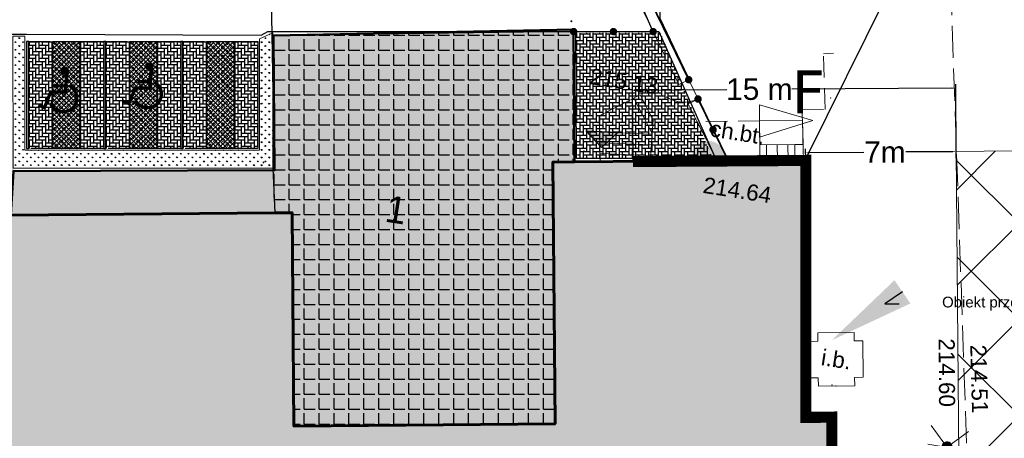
# Model space of a CAD drawing. Extents: x 6601440 to 6601733, y 5738487 to 5738717.
# Tile 8 of 129: x 6601542 to 6601588, y 5738576 to 5738595. Entities that reach past the tile are written whole.
import ezdxf
from ezdxf import colors
from ezdxf.entities.mleader import LeaderData, LeaderLine
from ezdxf.enums import TextEntityAlignment as Align
from ezdxf.math import Vec2, Vec3

# ---------------------------------------------------------------- set-up
doc = ezdxf.new("R2010")
doc.units = 0
doc.header["$PDSIZE"] = 0.75
doc.linetypes.add('PRZER2-1', pattern=[3, 2, -1])
doc.linetypes.add('PRZER3-1', pattern=[4, 3, -1])
doc.layers.get('0').update_dxf_attribs({"linetype": 'CONTINUOUS'})
doc.layers.get('Defpoints').update_dxf_attribs({"linetype": 'CONTINUOUS'})
doc.layers.add('_DAAL_tabelka', color=7, linetype='CONTINUOUS', lineweight=18)
doc.layers.add('_MW_ppoż', color=7, linetype='CONTINUOUS', lineweight=0)
doc.layers.add('A-OPIS', color=5, linetype='CONTINUOUS')
for name, color, linetype, lineweight, true_color in [('GESBLO', 7, 'CONTINUOUS', 18, 0x0a0909), ('GESBLO_O', 7, 'CONTINUOUS', 0, 0x0a0909), ('GESIPD', 7, 'CONTINUOUS', 18, 0x0a0909), ('GESSCH', 7, 'CONTINUOUS', 18, 0x0a0909), ('GSLKFU', 7, 'CONTINUOUS', 18, 0x0a0909), ('GSLKOG', 7, 'CONTINUOUS', 35, 0x0a0909), ('GSPWPS', 7, 'CONTINUOUS', 13, 0x0a0909), ('GSPWPS_O', 7, 'CONTINUOUS', 0, 0x0a0909), ('GSSBKP', 7, 'CONTINUOUS', 13, 0x0a0909), ('GSSIIN', 7, 'CONTINUOUS', 18, 0x0a0909), ('GSSIIN_O', 7, 'CONTINUOUS', 0, 0x0a0909), ('GSSKOA', 7, 'PRZER3-1', 18, 0x0a0909), ('GSSKOD', 7, 'PRZER2-1', 18, 0x0a0909), ('GSSKOD_O', 7, 'CONTINUOUS', 0, 0x0a0909), ('GUPEPI', 1, 'CONTINUOUS', 18, 0xff0000), ('GUPISL', 7, 'CONTINUOUS', 18, 0x0a0909), ('GZPEWB', 1, 'CONTINUOUS', 18, 0xff0000), ('GZPWWB', 5, 'CONTINUOUS', 18, 0x0000ff)]:
    doc.layers.add(name, color=color, linetype=linetype, lineweight=lineweight, true_color=true_color)
doc.layers.add('GUPKSH', color=7, linetype='CONTINUOUS', true_color=0x803300)
doc.layers.add('GUPTSH', color=7, linetype='CONTINUOUS', true_color=0xff9100)
doc.styles.add('GEO-INFO', font='arial.ttf')
doc.styles.get("Standard").update_dxf_attribs({"font": 'arial.ttf'})
doc.dimstyles.get("Standard").update_dxf_attribs({"dimtxt": 0.18, "dimasz": 0.18, "dimexe": 0.18, "dimexo": 0.0625, "dimgap": 0.09, "dimtad": 0, "dimtih": 1, "dimtoh": 1, "dimdec": 4, "dimzin": 0, "dimdsep": 46, "dimtxsty": 'Standard', "dimcen": 0.09, "dimadec": 0, "dimazin": 0, "dimtfac": 1, "dimtdec": 4, "dimtofl": 0, "dimtmove": 0, "dimatfit": 3, "dimfxl": 1, "dimtolj": 1, "dimtzin": 0, "dimarcsym": 0})

# ---------------------------------------------------------------- blocks, each defined once
blk = doc.blocks.new('KOLO')
blk.add_hatch(color=0).paths.add_polyline_path([(0, 0.5), (-0.12941, 0.482963), (-0.25, 0.433013), (-0.353553, 0.353553), (-0.433013, 0.25), (-0.482963, 0.12941), (-0.5, 0), (-0.482963, -0.12941), (-0.433013, -0.25), (-0.353553, -0.353553), (-0.25, -0.433013), (-0.12941, -0.482963), (0, -0.5), (0.12941, -0.482963), (0.25, -0.433013), (0.353553, -0.353553), (0.433013, -0.25), (0.482963, -0.12941), (0.5, 0), (0.482963, 0.12941), (0.433013, 0.25), (0.353553, 0.353553), (0.25, 0.433013), (0.12941, 0.482963)])
blk = doc.blocks.new('KTOK04')
at = {"color": 0}
blk.add_lwpolyline([(0, 0), (-0.01711, -0.261052), (-0.068148, -0.517638), (-0.152241, -0.765367), (-0.267949, -1), (-0.413293, -1.217523), (-0.585786, -1.414214), (-0.782477, -1.586707), (-1, -1.732051)], dxfattribs=at)
blk = doc.blocks.new('POINT')
at = {"color": 0}
blk.add_point((0, 0), dxfattribs=at)
blk = doc.blocks.new('SUSM02_1')
at = {"true_color": 0xffffff}
blk.add_hatch(color=7, dxfattribs=at).paths.add_polyline_path([(0, 0.5), (-0.12941, 0.482963), (-0.25, 0.433013), (-0.353553, 0.353553), (-0.433013, 0.25), (-0.482963, 0.12941), (-0.5, 0), (-0.482963, -0.12941), (-0.433013, -0.25), (-0.353553, -0.353553), (-0.25, -0.433013), (-0.12941, -0.482963), (0, -0.5), (0.12941, -0.482963), (0.25, -0.433013), (0.353553, -0.353553), (0.433013, -0.25), (0.482963, -0.12941), (0.5, 0), (0.482963, 0.12941), (0.433013, 0.25), (0.353553, 0.353553), (0.25, 0.433013), (0.12941, 0.482963)])
at = {"color": 0}
for points in [[(-0.353553, 0.353553), (-1.767767, 1.767767)], [(0, 0.5), (0, 1.8)], [(0.353553, 0.353553), (1.767767, 1.767767)], [(-0.353553, -0.353553), (-1.767767, -1.767767)], [(0, -0.5), (0, -1.8)], [(0.353553, -0.353553), (1.767767, -1.767767)]]:
    blk.add_lwpolyline(points, dxfattribs=at)
blk.add_lwpolyline([(0.5, 0), (0.482963, -0.12941), (0.433013, -0.25), (0.353553, -0.353553), (0.25, -0.433013), (0.12941, -0.482963), (0, -0.5), (-0.12941, -0.482963), (-0.25, -0.433013), (-0.353553, -0.353553), (-0.433013, -0.25), (-0.482963, -0.12941), (-0.5, 0), (-0.482963, 0.12941), (-0.433013, 0.25), (-0.353553, 0.353553), (-0.25, 0.433013), (-0.12941, 0.482963), (0, 0.5), (0.12941, 0.482963), (0.25, 0.433013), (0.353553, 0.353553), (0.433013, 0.25), (0.482963, 0.12941)], close=True, dxfattribs=at)
blk = doc.blocks.new('EGBW15A1')
at = {"color": 0}
blk.add_lwpolyline([(0, 1.5), (0, -1.5), (5, 0)], close=True, dxfattribs=at)
blk = doc.blocks.new('symbol_NPS')
at = {"color": 251, "true_color": 0x636466, "const_width": 8.11}
blk.add_lwpolyline([(-7.2, 53.5, 1), (0.9, 53.5, 1)], format="xyb", close=True, dxfattribs=at)
at = {"color": 251, "true_color": 0x636466, "const_width": 6.43}
blk.add_lwpolyline([(48.2, -13.7), (36.3, -18.5), (24.2, 12), (-4.4, 12), (-8, 53.1)], dxfattribs=at)
blk.add_lwpolyline([(-14.3, 22.5, 1.299531), (23.5, -12.5, 0.358805)], format="xyb", dxfattribs=at)
at = {"color": 251, "true_color": 0x636466}
for points in [[(-16, 25.2), (-13.2, 26.8), (-12.6, 19.8)], [(-2.5, 27.1), (-2, 20.7), (19.1, 27.1), (19.1, 20.7)], [(20.7, -11), (22.9, -5.1), (26.4, -14)]]:
    blk.add_solid(points, dxfattribs=at)
blk = doc.blocks.new('*D65')
at = {"color": 0, "lineweight": -2}
for p, q in [((6601552.735, 5738631.961), (6601552.617, 5738631.959)), ((6601552.8, 5738631.782), (6601553.164, 5738610.679)), ((6601553.548, 5738588.374), (6601553.185, 5738609.477)), ((6601553.489, 5738588.193), (6601553.372, 5738588.191))]:
    blk.add_line(p, q, dxfattribs=at)
at = {"color": 0}
for points in [[(6601552.83, 5738631.783), (6601552.77, 5738631.782), (6601552.797, 5738631.962)], [(6601553.518, 5738588.373), (6601553.578, 5738588.374), (6601553.552, 5738588.194)]]:
    blk.add_solid(points, dxfattribs=at)
at = {"layer": 'Defpoints', "color": 0}
for p in [(6601552.797, 5738631.962), (6601552.797, 5738631.962), (6601553.552, 5738588.194)]:
    blk.add_point(p, dxfattribs=at)
at = {"color": 0, "insert": (6601553.174, 5738610.078), "char_height": 0.18, "attachment_point": 5}
blk.add_mtext('\\A1;\\H5.555556x;43 m', dxfattribs=at)
blk = doc.blocks.new('*D72')
at = {"layer": '_DAAL_tabelka', "color": 0, "lineweight": -2}
for p, q in [((6601578.36, 5738588.716), (6601578.357, 5738589.2)), ((6601578.538, 5738589.021), (6601581.073, 5738589.036)), ((6601585.203, 5738589.061), (6601583.038, 5738589.048)), ((6601585.384, 5738588.757), (6601585.381, 5738589.242))]:
    blk.add_line(p, q, dxfattribs=at)
at = {"layer": '_DAAL_tabelka', "color": 0}
for points in [[(6601578.538, 5738589.051), (6601578.538, 5738588.991), (6601578.358, 5738589.02)], [(6601585.203, 5738589.031), (6601585.202, 5738589.091), (6601585.383, 5738589.062)]]:
    blk.add_solid(points, dxfattribs=at)
at = {"layer": 'Defpoints', "color": 0}
for p in [(6601585.383, 5738589.062), (6601578.36, 5738588.653), (6601585.385, 5738588.695)]:
    blk.add_point(p, dxfattribs=at)
at = {"layer": '_DAAL_tabelka', "color": 0, "insert": (6601582.056, 5738589.042), "char_height": 0.18, "attachment_point": 5}
blk.add_mtext('\\A1;\\H5.555556x;7m', dxfattribs=at)
blk = doc.blocks.new('*D78')
at = {"layer": '_DAAL_tabelka', "color": 0, "lineweight": -2}
for p, q in [((6601606.706, 5738646.04), (6601606.601, 5738646.092)), ((6601606.682, 5738645.851), (6601592.859, 5738617.965)), ((6601578.44, 5738588.877), (6601592.263, 5738616.763)), ((6601578.304, 5738588.743), (6601578.199, 5738588.795))]:
    blk.add_line(p, q, dxfattribs=at)
at = {"layer": '_DAAL_tabelka', "color": 0}
for points in [[(6601606.709, 5738645.837), (6601606.655, 5738645.864), (6601606.762, 5738646.012)], [(6601578.413, 5738588.89), (6601578.467, 5738588.863), (6601578.36, 5738588.716)]]:
    blk.add_solid(points, dxfattribs=at)
at = {"layer": 'Defpoints', "color": 0}
for p in [(6601606.762, 5738646.012), (6601606.762, 5738646.012), (6601578.36, 5738588.716)]:
    blk.add_point(p, dxfattribs=at)
at = {"layer": '_DAAL_tabelka', "color": 0, "insert": (6601592.561, 5738617.364), "char_height": 0.18, "attachment_point": 5}
blk.add_mtext('\\A1;\\H5.555556x;63m', dxfattribs=at)
blk = doc.blocks.new('*D88')
at = {"layer": '_DAAL_tabelka', "color": 0, "lineweight": -2}
for p, q in [((6601570.293, 5738588.663), (6601570.271, 5738592.113)), ((6601585.385, 5738588.762), (6601585.363, 5738592.212)), ((6601570.452, 5738591.934), (6601574.671, 5738591.962)), ((6601585.184, 5738592.03), (6601577.715, 5738591.982))]:
    blk.add_line(p, q, dxfattribs=at)
at = {"layer": '_DAAL_tabelka', "color": 0}
for points in [[(6601585.184, 5738592), (6601585.184, 5738592.06), (6601585.364, 5738592.032)], [(6601570.452, 5738591.964), (6601570.452, 5738591.904), (6601570.272, 5738591.933)]]:
    blk.add_solid(points, dxfattribs=at)
at = {"layer": 'Defpoints', "color": 0}
for p in [(6601585.364, 5738592.032), (6601570.294, 5738588.6), (6601585.386, 5738588.699)]:
    blk.add_point(p, dxfattribs=at)
at = {"layer": '_DAAL_tabelka', "color": 0, "insert": (6601576.193, 5738591.972), "char_height": 0.18, "attachment_point": 5}
blk.add_mtext('\\A1;\\H5.555556x;15 m', dxfattribs=at)

msp = doc.modelspace()

# ---------------------------------------------------------------- hatches: boundary and pattern name
h = msp.add_hatch(color=8)
h.paths.add_polyline_path([(6601528.30765, 5738575.92583), (6601540.50715, 5738576.05246), (6601540.40344, 5738586.08191), (6601541.23338, 5738586.08958), (6601541.35148, 5738588.15439), (6601541.23093, 5738594.45386), (6601527.30131, 5738594.3058), (6601527.24114, 5738588.15543), (6601528.1811, 5738588.16519)])
h.paths.add_polyline_path([(6601553.56992, 5738586.20356), (6601554.37251, 5738586.21097), (6601554.45633, 5738576.25136), (6601566.65615, 5738576.35437), (6601566.55326, 5738588.57389), (6601567.55324, 5738588.58233), (6601567.52015, 5738594.76221), (6601553.50106, 5738594.49378), (6601553.5516, 5738588.19401), (6601541.35148, 5738588.15439), (6601541.23338, 5738586.08958)])
h = msp.add_hatch()
h.set_pattern_fill('GRASS', color=3, scale=0.01)
h.set_pattern_definition([(90, (0, 0), (-0.1796051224, 0.1796051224), [0.047625, -0.3115852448]), (45, (0, 0), (-0.1796051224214, 0.1796051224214), [0.047625, -0.206375]), (135, (0, 0), (-0.1796051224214, -0.1796051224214), [0.047625, -0.206375])])
h.paths.add_polyline_path([(6601541.32161, 5738594.45965), (6601541.88496, 5738594.45965), (6601541.88496, 5738589.13774), (6601552.85071, 5738589.13774), (6601552.85071, 5738594.32276), (6601553.46937, 5738594.6117), (6601553.46937, 5738588.29677), (6601541.34875, 5738588.2972)])
h = msp.add_hatch()
h.set_pattern_fill('ANGLE', color=3, scale=0.1)
h.set_pattern_definition([(0, (0, 0), (0, 0.6985), [0.508, -0.1905]), (90, (0, 0), (-0.6985, 4e-17), [0.508, -0.1905])])
h.paths.add_polyline_path([(6601553.46937, 5738588.29677), (6601553.56992, 5738586.20356), (6601554.37251, 5738586.21097), (6601554.45633, 5738576.25136), (6601566.65615, 5738576.35437), (6601566.55326, 5738588.57389), (6601567.55324, 5738588.58233), (6601567.52065, 5738594.66873), (6601553.50106, 5738594.49378)])
at = {"linetype": 'PRZER2-1'}
h = msp.add_hatch(dxfattribs=at)
h.set_pattern_fill('AR-HBONE', color=256, scale=0.0015, angle=45)
h.set_pattern_definition([(90, (66.17147, -47.26833), (-0.1524, 0.1524), [0.4572, -0.1524]), (180, (66.17147, -47.11593), (-0.1524, 0.1524), [0.4572, -0.1524])])
h.paths.add_polyline_path([(6601567.62594, 5738594.60183), (6601567.69683, 5738588.7656), (6601573.9733, 5738588.8191), (6601571.57173, 5738594.6101)])
h = msp.add_hatch(color=256)
h.dxf.hatch_style = 1
h.paths.add_polyline_path([(6601542.07323, 5738594.2072), (6601541.97323, 5738594.2072), (6601541.97323, 5738589.2072), (6601542.07323, 5738589.2072)])
h = msp.add_hatch(dxfattribs=at)
h.set_pattern_fill('AR-HBONE', color=256, scale=0.0015, angle=-45)
h.set_pattern_definition([(360, (862906.08165, 12340095.8492), (0.1524, 0.1524), [0.4572, -0.1524]), (90, (862906.23405, 12340095.8492), (0.1524, 0.1524), [0.4572, -0.1524])])
h.paths.add_polyline_path([(6601543.17582, 5738594.2072), (6601542.07323, 5738594.2072), (6601542.07323, 5738589.2072), (6601543.17582, 5738589.2072)])
h = msp.add_hatch(dxfattribs=at)
h.set_pattern_fill('ANSI37', color=256, scale=0.05, angle=-90)
h.set_pattern_definition([(315, (862908.37155, 12340095.81645), (0.1122532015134, 0.1122532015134), []), (45, (862908.37155, 12340095.81645), (-0.1122532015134, 0.1122532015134), [])])
h.paths.add_polyline_path([(6601543.17582, 5738594.2072), (6601544.4758, 5738594.2072), (6601544.4758, 5738589.2072), (6601543.17582, 5738589.2072)])
h = msp.add_hatch(dxfattribs=at)
h.set_pattern_fill('GRASS', color=3, scale=0.004, angle=-90)
h.set_pattern_definition([(360, (862896.67882, 12340106.64906), (0.07184204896, 0.07184204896), [0.01905, -0.12463409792]), (315, (862896.67882, 12340106.64906), (0.0718420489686, 0.0718420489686), [0.01905, -0.08255]), (45, (862896.67882, 12340106.64906), (-0.0718420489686, 0.0718420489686), [0.01905, -0.08255])])
h.paths.add_polyline_path([(6601543.17582, 5738594.2072), (6601544.4758, 5738594.2072), (6601544.4758, 5738589.2072), (6601543.17582, 5738589.2072)])
h = msp.add_hatch(dxfattribs=at)
h.set_pattern_fill('AR-HBONE', color=256, scale=0.0015, angle=-45)
h.set_pattern_definition([(360, (862908.17906, 12340095.8492), (0.1524, 0.1524), [0.4572, -0.1524]), (90, (862908.33146, 12340095.8492), (0.1524, 0.1524), [0.4572, -0.1524])])
h.paths.add_polyline_path([(6601545.57323, 5738594.2072), (6601544.4758, 5738594.2072), (6601544.4758, 5738589.2072), (6601545.57323, 5738589.2072)])
h = msp.add_hatch(color=256)
h.dxf.hatch_style = 1
h.paths.add_polyline_path([(6601545.67323, 5738594.2072), (6601545.57323, 5738594.2072), (6601545.57323, 5738589.2072), (6601545.67323, 5738589.2072)])
h = msp.add_hatch(dxfattribs=at)
h.set_pattern_fill('AR-HBONE', color=256, scale=0.0015, angle=-45)
h.set_pattern_definition([(360, (862909.68165, 12340095.8492), (0.1524, 0.1524), [0.4572, -0.1524]), (90, (862909.83405, 12340095.8492), (0.1524, 0.1524), [0.4572, -0.1524])])
h.paths.add_polyline_path([(6601546.77582, 5738594.2072), (6601545.67323, 5738594.2072), (6601545.67323, 5738589.2072), (6601546.77582, 5738589.2072)])
h = msp.add_hatch(dxfattribs=at)
h.set_pattern_fill('ANSI37', color=256, scale=0.05, angle=-90)
h.set_pattern_definition([(315, (862911.97155, 12340095.81645), (0.1122532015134, 0.1122532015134), []), (45, (862911.97155, 12340095.81645), (-0.1122532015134, 0.1122532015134), [])])
h.paths.add_polyline_path([(6601546.77582, 5738594.2072), (6601548.0758, 5738594.2072), (6601548.0758, 5738589.2072), (6601546.77582, 5738589.2072)])
h = msp.add_hatch(dxfattribs=at)
h.set_pattern_fill('GRASS', color=3, scale=0.004, angle=-90)
h.set_pattern_definition([(360, (862900.27882, 12340106.64906), (0.07184204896, 0.07184204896), [0.01905, -0.12463409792]), (315, (862900.27882, 12340106.64906), (0.0718420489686, 0.0718420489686), [0.01905, -0.08255]), (45, (862900.27882, 12340106.64906), (-0.0718420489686, 0.0718420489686), [0.01905, -0.08255])])
h.paths.add_polyline_path([(6601546.77582, 5738594.2072), (6601548.0758, 5738594.2072), (6601548.0758, 5738589.2072), (6601546.77582, 5738589.2072)])
h = msp.add_hatch(dxfattribs=at)
h.set_pattern_fill('AR-HBONE', color=256, scale=0.0015, angle=-45)
h.set_pattern_definition([(360, (862911.77906, 12340095.8492), (0.1524, 0.1524), [0.4572, -0.1524]), (90, (862911.93146, 12340095.8492), (0.1524, 0.1524), [0.4572, -0.1524])])
h.paths.add_polyline_path([(6601549.17323, 5738594.2072), (6601548.0758, 5738594.2072), (6601548.0758, 5738589.2072), (6601549.17323, 5738589.2072)])
h = msp.add_hatch(color=256)
h.dxf.hatch_style = 1
h.paths.add_polyline_path([(6601549.27323, 5738594.2072), (6601549.17323, 5738594.2072), (6601549.17323, 5738589.2072), (6601549.27323, 5738589.2072)])
h = msp.add_hatch(dxfattribs=at)
h.set_pattern_fill('AR-HBONE', color=256, scale=0.0015, angle=-45)
h.set_pattern_definition([(360, (862913.28165, 12340095.8492), (0.1524, 0.1524), [0.4572, -0.1524]), (90, (862913.43405, 12340095.8492), (0.1524, 0.1524), [0.4572, -0.1524])])
h.paths.add_polyline_path([(6601550.37582, 5738594.2072), (6601549.27323, 5738594.2072), (6601549.27323, 5738589.2072), (6601550.37582, 5738589.2072)])
h = msp.add_hatch(dxfattribs=at)
h.set_pattern_fill('ANSI37', color=256, scale=0.05, angle=-90)
h.set_pattern_definition([(315, (862915.57155, 12340095.81645), (0.1122532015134, 0.1122532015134), []), (45, (862915.57155, 12340095.81645), (-0.1122532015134, 0.1122532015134), [])])
h.paths.add_polyline_path([(6601550.37582, 5738594.2072), (6601551.6758, 5738594.2072), (6601551.6758, 5738589.2072), (6601550.37582, 5738589.2072)])
h = msp.add_hatch(dxfattribs=at)
h.set_pattern_fill('GRASS', color=3, scale=0.004, angle=-90)
h.set_pattern_definition([(360, (862903.87882, 12340106.64906), (0.07184204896, 0.07184204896), [0.01905, -0.12463409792]), (315, (862903.87882, 12340106.64906), (0.0718420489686, 0.0718420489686), [0.01905, -0.08255]), (45, (862903.87882, 12340106.64906), (-0.0718420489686, 0.0718420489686), [0.01905, -0.08255])])
h.paths.add_polyline_path([(6601550.37582, 5738594.2072), (6601551.6758, 5738594.2072), (6601551.6758, 5738589.2072), (6601550.37582, 5738589.2072)])
h = msp.add_hatch(dxfattribs=at)
h.set_pattern_fill('AR-HBONE', color=256, scale=0.0015, angle=-45)
h.set_pattern_definition([(360, (862915.37906, 12340095.8492), (0.1524, 0.1524), [0.4572, -0.1524]), (90, (862915.53146, 12340095.8492), (0.1524, 0.1524), [0.4572, -0.1524])])
h.paths.add_polyline_path([(6601552.77323, 5738594.2072), (6601551.6758, 5738594.2072), (6601551.6758, 5738589.2072), (6601552.77323, 5738589.2072)])
msp.add_hatch(color=8).paths.add_polyline_path([(6601528.40181, 5738563.32817), (6601538.1015, 5738563.42264), (6601544.74131, 5738563.48729), (6601544.68268, 5738563.05121), (6601545.01261, 5738563.05397), (6601550.19151, 5738563.09729), (6601550.52144, 5738563.10005), (6601550.49406, 5738563.52918), (6601566.84364, 5738563.69561), (6601566.88439, 5738559.17579), (6601578.52535, 5738559.28083), (6601578.41661, 5738571.23334), (6601579.60341, 5738571.20399), (6601579.57552, 5738576.66704), (6601578.3622, 5738576.64952), (6601578.25305, 5738588.67265), (6601574.74728, 5738588.6423), (6601567.55324, 5738588.58233), (6601566.55326, 5738588.57389), (6601566.65615, 5738576.35437), (6601554.45633, 5738576.25136), (6601554.37251, 5738586.21097), (6601553.56992, 5738586.20356), (6601541.23338, 5738586.08958), (6601540.40344, 5738586.08191), (6601540.50715, 5738576.05246), (6601528.30765, 5738575.92583), (6601528.1811, 5738588.16519), (6601527.24114, 5738588.15543), (6601516.63153, 5738588.0453), (6601516.68863, 5738576.04539), (6601515.5396, 5738576.09265), (6601515.63584, 5738570.69435), (6601516.75584, 5738570.69899), (6601516.79897, 5738558.69901), (6601528.45157, 5738558.82844)])
at = {"layer": '_DAAL_tabelka'}
h = msp.add_hatch(dxfattribs=at)
h.set_pattern_fill('ANSI37', color=1)
h.paths.add_polyline_path([(6601585.38254, 5738589.06173), (6601595.86394, 5738589.1928), (6601596.98328, 5738558.82014), (6601585.6523, 5738558.73029)])
at = {"layer": 'A-OPIS'}
h = msp.add_hatch(color=256, dxfattribs=at)
h.dxf.hatch_style = 1
h.paths.add_polyline_path([(6601568.08916, 5738590.03842), (6601569.60667, 5738589.97709), (6601568.81725, 5738589.249)])

# ---------------------------------------------------------------- linework, layer by layer
at = {"color": 7}
for p, q in [((6601571.24001, 5738594.66465, 10.18), (6601568.76582, 5738600.24346)), ((6601518.51275, 5738594.55036), (6601541.97323, 5738594.55036)), ((6601541.97323, 5738594.55036), (6601552.9264, 5738594.50277)), ((6601552.9264, 5738594.50277), (6601553.23613, 5738594.66727)), ((6601553.23613, 5738594.66727), (6601571.24001, 5738594.66727))]:
    msp.add_line(p, q, dxfattribs=at)
at = {"color": 7, "linetype": 'PRZER3-1', "lineweight": 30, "elevation": 10.06}
msp.add_lwpolyline([(6601510.43099, 5738653.7127), (6601522.49994, 5738653.91001), (6601522.49002, 5738651.5425), (6601529.66651, 5738651.5425), (6601529.66651, 5738654.02683), (6601538.55011, 5738654.18645), (6601539.54007, 5738634.77356), (6601549.69265, 5738634.50447), (6601552.07964, 5738633.33731), (6601567.28346, 5738633.12408), (6601570.6548, 5738637.80075), (6601571.66308, 5738632.20458), (6601571.54575, 5738595.28982), (6601574.72819, 5738588.65305), (6601578.36042, 5738588.65305), (6601578.43231, 5738576.80623), (6601579.79306, 5738576.80976), (6601579.79306, 5738571.10128), (6601578.48092, 5738571.09182), (6601578.5841, 5738558.98185), (6601511.23283, 5738558.57583), (6601510.2684, 5738653.7127)], dxfattribs=at)
at = {"color": 3, "lineweight": 5}
msp.add_lwpolyline([(6601541.32161, 5738594.45965), (6601541.88496, 5738594.45965), (6601541.88496, 5738589.13774), (6601552.85071, 5738589.13774), (6601552.85071, 5738594.32276), (6601553.46937, 5738594.6117), (6601553.46937, 5738588.29677), (6601541.34875, 5738588.2972), (6601541.32161, 5738594.45965)], dxfattribs=at)
at = {"color": 3}
msp.add_lwpolyline([(6601553.46937, 5738588.29677), (6601553.56992, 5738586.20356), (6601554.37251, 5738586.21097), (6601554.45633, 5738576.25136), (6601566.65615, 5738576.35437), (6601566.55326, 5738588.57389), (6601567.55324, 5738588.58233), (6601567.52065, 5738594.66873), (6601553.50106, 5738594.49378), (6601553.46937, 5738588.29677)], dxfattribs=at)
msp.add_lwpolyline([(6601567.62348, 5738594.66727), (6601571.49443, 5738594.66727), (6601574.08901, 5738588.88245), (6601574.08901, 5738588.7494), (6601567.65924, 5738588.7494), (6601567.62348, 5738594.66727)])
at = {"color": 7}
for points in [[(6601542.07323, 5738594.2072), (6601541.97323, 5738594.2072), (6601541.97323, 5738589.2072), (6601542.07323, 5738589.2072), (6601542.07323, 5738594.2072)], [(6601543.17582, 5738594.2072), (6601544.4758, 5738594.2072), (6601544.4758, 5738589.2072), (6601543.17582, 5738589.2072), (6601543.17582, 5738594.2072)], [(6601545.67323, 5738594.2072), (6601545.57323, 5738594.2072), (6601545.57323, 5738589.2072), (6601545.67323, 5738589.2072), (6601545.67323, 5738594.2072)], [(6601546.77582, 5738594.2072), (6601548.0758, 5738594.2072), (6601548.0758, 5738589.2072), (6601546.77582, 5738589.2072), (6601546.77582, 5738594.2072)], [(6601549.27323, 5738594.2072), (6601549.17323, 5738594.2072), (6601549.17323, 5738589.2072), (6601549.27323, 5738589.2072), (6601549.27323, 5738594.2072)], [(6601550.37582, 5738594.2072), (6601551.6758, 5738594.2072), (6601551.6758, 5738589.2072), (6601550.37582, 5738589.2072), (6601550.37582, 5738594.2072)]]:
    msp.add_lwpolyline(points, dxfattribs=at)
at = {"color": 7, "linetype": 'PRZER2-1', "ltscale": 0.5}
for points in [[(6601542.07323, 5738594.2072), (6601543.17582, 5738594.2072), (6601543.17582, 5738589.2072), (6601542.07323, 5738589.2072), (6601542.07323, 5738594.2072)], [(6601545.67323, 5738594.2072), (6601546.77582, 5738594.2072), (6601546.77582, 5738589.2072), (6601545.67323, 5738589.2072), (6601545.67323, 5738594.2072)], [(6601549.27323, 5738594.2072), (6601550.37582, 5738594.2072), (6601550.37582, 5738589.2072), (6601549.27323, 5738589.2072), (6601549.27323, 5738594.2072)]]:
    msp.add_lwpolyline(points, dxfattribs=at)
at = {"color": 7, "ltscale": 0.5}
for points in [[(6601545.57323, 5738594.2072), (6601545.57323, 5738589.2072), (6601544.4758, 5738589.2072), (6601544.4758, 5738594.2072), (6601545.57323, 5738594.2072)], [(6601549.17323, 5738594.2072), (6601549.17323, 5738589.2072), (6601548.0758, 5738589.2072), (6601548.0758, 5738594.2072), (6601549.17323, 5738594.2072)], [(6601552.77323, 5738594.2072), (6601552.77323, 5738589.2072), (6601551.6758, 5738589.2072), (6601551.6758, 5738594.2072), (6601552.77323, 5738594.2072)]]:
    msp.add_lwpolyline(points, dxfattribs=at)
at = {"layer": '_DAAL_tabelka', "color": 1}
msp.add_lwpolyline([(6601585.38254, 5738589.06173), (6601585.6523, 5738558.73029), (6601596.98328, 5738558.82014), (6601595.86394, 5738589.1928), (6601585.38254, 5738589.06173)], dxfattribs=at)
at = {"layer": '_MW_ppoż', "color": 30, "ltscale": 10, "const_width": 0.52}
msp.add_lwpolyline([(6601578.52535, 5738559.28083), (6601578.52535, 5738559.28083), (6601578.41661, 5738571.23334), (6601579.60341, 5738571.20399), (6601579.57552, 5738576.66704), (6601578.3622, 5738576.64952), (6601578.36042, 5738588.65305), (6601578.36042, 5738588.65305), (6601570.29357, 5738588.60026)], dxfattribs=at)
at = {"layer": 'A-OPIS'}
msp.add_lwpolyline([(6601568.08916, 5738590.03842), (6601569.60667, 5738589.97709), (6601568.81725, 5738589.249)], close=True, dxfattribs=at)
at = {"layer": 'GESBLO', "linetype": 'Continuous', "lineweight": 50, "elevation": 10.26}
msp.add_lwpolyline([(6601553.56992, 5738586.20356), (6601554.37251, 5738586.21097), (6601554.45633, 5738576.25136), (6601566.65615, 5738576.35437), (6601566.55326, 5738588.57389), (6601567.55324, 5738588.58233), (6601567.52015, 5738594.76221), (6601553.50106, 5738594.49378), (6601553.5516, 5738588.19401), (6601541.35148, 5738588.15439), (6601541.23338, 5738586.08958)], close=True, dxfattribs=at)
at = {"layer": 'GESBLO', "linetype": 'Continuous', "lineweight": 60, "elevation": 10.26}
msp.add_lwpolyline([(6601538.1015, 5738563.42264), (6601544.74131, 5738563.48729), (6601544.68268, 5738563.05121), (6601545.01261, 5738563.05397), (6601550.19151, 5738563.09729), (6601550.52144, 5738563.10005), (6601550.49406, 5738563.52918), (6601566.84364, 5738563.69561), (6601566.88439, 5738559.17579), (6601578.52535, 5738559.28083), (6601578.41661, 5738571.23334), (6601579.60341, 5738571.20399), (6601579.57552, 5738576.66704), (6601578.3622, 5738576.64952), (6601578.25305, 5738588.67265), (6601574.74728, 5738588.6423), (6601567.55324, 5738588.58233), (6601566.55326, 5738588.57389), (6601566.65615, 5738576.35437), (6601554.45633, 5738576.25136), (6601554.37251, 5738586.21097), (6601553.56992, 5738586.20356), (6601541.23338, 5738586.08958)], dxfattribs=at)
at = {"layer": 'GESIPD', "linetype": 'Continuous', "elevation": 10.26}
msp.add_lwpolyline([(6601576.2092, 5738589.38498), (6601576.19961, 5738590.49493), (6601578.20425, 5738590.51229), (6601578.23369, 5738589.40251), (6601577.84722, 5738589.39916)], close=True, dxfattribs=at)
at = {"layer": 'GESSCH', "linetype": 'Continuous', "elevation": 10.26}
for points in [[(6601571.09675, 5738588.61187), (6601570.0032, 5738588.60302), (6601568.75938, 5738588.59239), (6601568.71261, 5738590.73003), (6601570.62165, 5738591.71301), (6601571.22867, 5738590.53098)], [(6601577.85353, 5738588.66919), (6601576.21551, 5738588.65501), (6601576.2092, 5738589.38498), (6601577.84722, 5738589.39916)]]:
    msp.add_lwpolyline(points, close=True, dxfattribs=at)
at = {"layer": 'GESSCH', "linetype": 'Continuous'}
for points in [[(6601570.33146, 5738591.56359, 10.26), (6601571.18642, 5738589.91633, 10.26)], [(6601568.7291, 5738589.97622, 10.26), (6601571.18372, 5738589.87705, 10.26)], [(6601568.74006, 5738589.47537, 10.26), (6601571.14942, 5738589.37803, 10.26)], [(6601576.53455, 5738588.65777, 10.26), (6601576.52823, 5738589.38774, 10.26)], [(6601577.03453, 5738588.6621, 10.26), (6601577.02821, 5738589.39207, 10.26)], [(6601577.53451, 5738588.66643, 10.26), (6601577.52819, 5738589.3964, 10.26)], [(6601568.75102, 5738588.97452, 10.26), (6601571.11511, 5738588.879, 10.26)]]:
    msp.add_polyline3d(points, dxfattribs=at)
at = {"layer": 'GSLKFU', "linetype": 'Continuous', "elevation": 10.18}
msp.add_lwpolyline([(6601572.89396, 5738592.42005), (6601573.33186, 5738591.52074)], dxfattribs=at)
at = {"layer": 'GSLKOG', "linetype": 'Continuous', "elevation": 10.18}
for points in [[(6601529.54498, 5738656.03954), (6601536.38876, 5738656.20367), (6601536.69502, 5738634.74895), (6601549.56002, 5738634.44171), (6601551.94466, 5738633.2715), (6601567.28346, 5738633.12408), (6601567.4948, 5738603.50856), (6601572.89396, 5738592.42005)], [(6601567.52065, 5738594.66873), (6601571.23501, 5738594.66466)], [(6601574.73311, 5738588.64294), (6601573.33186, 5738591.52074)]]:
    msp.add_lwpolyline(points, dxfattribs=at)
at = {"layer": 'GSSIIN', "linetype": 'Continuous', "lineweight": 18, "elevation": 10.18}
msp.add_lwpolyline([(6601578.94901, 5738578.10536), (6601580.64898, 5738578.12082), (6601580.64534, 5738578.52092), (6601581.04534, 5738578.52456), (6601581.0299, 5738580.22501), (6601580.6299, 5738580.22137), (6601580.62627, 5738580.62147), (6601578.92631, 5738580.60601), (6601578.92994, 5738580.20591), (6601578.52995, 5738580.20227), (6601578.54539, 5738578.50183), (6601578.94538, 5738578.50547)], close=True, dxfattribs=at)
at = {"layer": 'GSSKOA', "linetype": 'PRZER3-1', "lineweight": 18, "ltscale": 0.5}
for p, q in [((6601585.86962, 5738575.45239, 10.18), (6601584.83558, 5738605.55259, 10.18)), ((6601568.56434, 5738600.24019, 10.18), (6601572.42643, 5738592.1924, 10.18)), ((6601567.52015, 5738594.76221, 10.18), (6601553.50106, 5738594.49378, 10.18)), ((6601553.50106, 5738594.49378, 10.18), (6601553.5516, 5738588.19401, 10.18)), ((6601567.55324, 5738588.58233, 10.18), (6601567.52015, 5738594.76221, 10.18)), ((6601572.42643, 5738592.1924, 10.18), (6601572.89396, 5738592.42005, 10.18)), ((6601572.89396, 5738592.42005, 10.18), (6601573.33186, 5738591.52074, 10.18)), ((6601570.62165, 5738591.71301, 10.18), (6601568.71261, 5738590.73003, 10.18)), ((6601571.22867, 5738590.53098, 10.18), (6601570.62165, 5738591.71301, 10.18)), ((6601573.33186, 5738591.52074, 10.18), (6601572.86432, 5738591.29309, 10.18)), ((6601572.86432, 5738591.29309, 10.18), (6601574.21327, 5738588.63785, 10.18)), ((6601568.71261, 5738590.73003, 10.18), (6601568.75938, 5738588.59239, 10.18)), ((6601571.09675, 5738588.61187, 10.18), (6601571.22867, 5738590.53098, 10.18)), ((6601568.75938, 5738588.59239, 10.18), (6601567.55324, 5738588.58233, 10.18)), ((6601574.21327, 5738588.63785, 10.18), (6601571.09675, 5738588.61187, 10.18)), ((6601553.5516, 5738588.19401, 10.18), (6601542.39711, 5738588.15779, 10.18))]:
    msp.add_line(p, q, dxfattribs=at)
at = {"layer": 'GSSKOD', "linetype": 'PRZER2-1', "lineweight": 18, "ltscale": 0.5}
for p, q in [((6601579.18418, 5738593.63201, 10.18), (6601579.65849, 5738593.66291, 10.18)), ((6601579.26797, 5738591.02786, 10.18), (6601579.18418, 5738593.63201, 10.18)), ((6601578.25305, 5738588.67265, 10.18), (6601578.19019, 5738591.04246, 10.18)), ((6601578.19019, 5738591.04246, 10.18), (6601579.26797, 5738591.02786, 10.18)), ((6601578.3622, 5738576.64952, 10.18), (6601578.25305, 5738588.67265, 10.18)), ((6601579.57552, 5738576.66704, 10.18), (6601578.3622, 5738576.64952, 10.18)), ((6601579.60341, 5738571.20399, 10.18), (6601579.57552, 5738576.66704, 10.18))]:
    msp.add_line(p, q, dxfattribs=at)
at = {"layer": 'GSSKOD', "linetype": 'PRZER2-1', "lineweight": 18, "ltscale": 0.5, "elevation": 10.18}
msp.add_lwpolyline([(6601576.21551, 5738588.65501), (6601576.2092, 5738589.38498), (6601576.19961, 5738590.49493), (6601573.28264, 5738590.46968), (6601574.21327, 5738588.63785)], close=True, dxfattribs=at)

# ---------------------------------------------------------------- block references
at = {"color": 7, "linetype": 'Continuous', "transparency": 33554687, "xscale": -0.02400000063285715, "yscale": 0.02400000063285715, "zscale": 0.02999999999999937}
for p in [(6601543.67713, 5738591.56236), (6601547.62406, 5738591.75035)]:
    msp.add_blockref('symbol_NPS', p, dxfattribs=at)
at = {"layer": 'GESIPD', "lineweight": 5, "xscale": 0.5, "yscale": 0.5, "rotation": 0.4960780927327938}
msp.add_blockref('EGBW15A1', (6601576.19961, 5738590.49493, 10.26), dxfattribs=at)
at = {"layer": 'GSLKFU', "lineweight": 5, "xscale": 0.7500000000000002, "yscale": 0.7500000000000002, "rotation": 295.962323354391}
msp.add_blockref('KTOK04', (6601573.33186, 5738591.52074, 10.18), dxfattribs=at)
at = {"layer": 'GSLKOG', "lineweight": 5, "xscale": 0.35, "yscale": 0.35, "rotation": 81.147178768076}
for p in [(6601567.52065, 5738594.66873, 10.18), (6601569.37783, 5738594.66669, 10.18), (6601571.23501, 5738594.66466, 10.18), (6601572.89396, 5738592.42005, 10.18), (6601573.33186, 5738591.52074, 10.18), (6601574.03248, 5738590.08184, 10.18), (6601574.73311, 5738588.64294, 10.18)]:
    msp.add_blockref('KOLO', p, dxfattribs=at)
at = {"layer": 'GSPWPS', "lineweight": 5, "xscale": 0.08999999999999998, "yscale": 0.08999999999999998, "rotation": 81.147178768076}
for p in [(6601567.41498, 5738595.14918, 10.2), (6601567.99877, 5738589.0736, 10.2), (6601578.45734, 5738588.84747, 10.2), (6601553.03642, 5738588.55986, 10.2)]:
    msp.add_blockref('KOLO', p, dxfattribs=at)
at = {"layer": 'GSSBKP', "lineweight": 5, "xscale": 1.5, "yscale": 1.5, "rotation": 81.147178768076}
msp.add_blockref('KOLO', (6601573.82665, 5738588.8103, 10.22), dxfattribs=at)
at = {"layer": 'GUPEPI', "lineweight": 5, "rotation": 81.147178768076}
msp.add_blockref('POINT', (6601579.52317, 5738591.56589, 10.24), dxfattribs=at)
at = {"layer": 'GUPISL', "lineweight": 5, "xscale": 0.4999999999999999, "yscale": 0.4999999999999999, "rotation": 81.147178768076}
msp.add_blockref('SUSM02_1', (6601584.95599, 5738575.26315, 10.24), dxfattribs=at)
at = {"layer": 'GUPKSH', "lineweight": 5, "xscale": 0.08999999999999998, "yscale": 0.08999999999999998, "rotation": 81.147178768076}
msp.add_blockref('KOLO', (6601547.79854, 5738589.70688, 10.24), dxfattribs=at)
at = {"layer": 'GUPTSH', "lineweight": 5, "xscale": 0.08999999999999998, "yscale": 0.08999999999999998, "rotation": 81.147178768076}
msp.add_blockref('KOLO', (6601567.41582, 5738595.15129, 10.24), dxfattribs=at)
at = {"layer": 'GZPEWB', "lineweight": 5, "rotation": 81.147178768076}
msp.add_blockref('POINT', (6601579.77784, 5738578.1129, 10.24), dxfattribs=at)
at = {"layer": 'GZPWWB', "lineweight": 5, "rotation": 81.147178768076}
msp.add_blockref('POINT', (6601579.59422, 5738578.16077, 10.24), dxfattribs=at)

# ---------------------------------------------------------------- texts
at = {"color": 3, "insert": (6601577.69263, 5738592.85566), "char_height": 1, "width": 1.655808, "attachment_point": 1}
msp.add_mtext(' {\\fVerdana|b0|i0|c238|p34;\\H2x;\\C7;F}', dxfattribs=at)
at = {"layer": 'GESBLO_O', "lineweight": 0, "style": 'GEO-INFO'}
msp.add_text('1', height=1.25, rotation=351.147179, dxfattribs=at).set_placement((6601559.23048, 5738586.34656, 10.8), align=Align.MIDDLE_CENTER)
at = {"layer": 'GSPWPS_O', "lineweight": 0, "style": 'GEO-INFO'}
for s, rotation, p in [('215.13', 351.147179, (6601568.2257, 5738592.22477, 10.8)), ('214.64', 351.147179, (6601573.52135, 5738587.14383, 10.8)), ('214.60', 270.350061, (6601584.56719, 5738580.34305, 10.8)), ('214.51', 271.511248, (6601586.04477, 5738580.03969, 10.8))]:
    msp.add_text(s, height=0.75, rotation=rotation, dxfattribs=at).set_placement(p)
at = {"layer": 'GSSIIN_O', "lineweight": 0, "style": 'GEO-INFO'}
msp.add_text('i.b.', height=0.75, rotation=351.147179, dxfattribs=at).set_placement((6601579.78764, 5738579.36342, 10.8), align=Align.MIDDLE_CENTER)
at = {"layer": 'GSSKOD_O', "lineweight": 0, "style": 'GEO-INFO'}
msp.add_text('ch.bt.', height=0.75, rotation=351.147176, dxfattribs=at).set_placement((6601575.17618, 5738589.95745, 10.8), align=Align.MIDDLE_CENTER)

# ---------------------------------------------------------------- dimensions: what is measured, and where the dimension line sits
at = {"color": 1}
dim = msp.add_aligned_dim(p1=(6601553.5516, 5738588.19401, 10.18), p2=(6601552.79734, 5738631.96202), distance=0, text='\\H5.555556x;43 m', dimstyle='Standard', override={"dimtxsty": 'Standard'}, dxfattribs=at)
dim.commit()
dim.dimension.update_dxf_attribs({"geometry": '*D65', "text_midpoint": (6601553.17447, 5738610.07802)})
at = {"layer": '_DAAL_tabelka', "color": 1}
dim = msp.add_aligned_dim(p1=(6601578.36005, 5738588.71555), p2=(6601606.76185, 5738646.01197, 10.18), distance=0, text='\\H5.555556x;63m', dimstyle='Standard', override={"dimtxsty": 'Standard'}, dxfattribs=at)
dim.commit()
dim.dimension.update_dxf_attribs({"geometry": '*D78', "text_midpoint": (6601592.56095, 5738617.36376)})
for base, p1, p2, angle, text, picture, middle in [((6601585.36396, 5738592.03167), (6601570.29357, 5738588.60026), (6601585.38577, 5738588.69902), 0.374913, '\\H5.555556x;15 m', '*D88', (6601576.19312, 5738591.97166)), ((6601585.38254, 5738589.06173), (6601578.36042, 5738588.65305, 10.06), (6601585.38472, 5738588.69474, 10.18), 0.340038, '\\H5.555556x;7m', '*D72', (6601582.05562, 5738589.04198))]:
    dim = msp.add_linear_dim(base=base, p1=p1, p2=p2, angle=angle, text=text, dimstyle='Standard', override={"dimtxsty": 'Standard'}, dxfattribs=at)
    dim.commit()
    dim.dimension.update_dxf_attribs({"geometry": picture, "text_midpoint": middle, "dimtype": 161})

# ---------------------------------------------------------------- leaders
at = {"color": 1}
ml = msp.add_multileader_mtext('Standard', dxfattribs=at)
ml.set_content('Obiekt przeznaczony do wuburzenia', color=1)
ml.set_leader_properties(linetype='ByLayer')
ml.build(insert=Vec2(0, 0))
ml.multileader.update_dxf_attribs({"text_right_attachment_type": 6})
ctx = ml.context
ctx.base_point, ctx.char_height, ctx.plane_origin = Vec3(6601582.72825, 5738581.95428), 0.5, Vec3(6601579.57592, 5738580.25585)
ctx.right_attachment = 6
notes = []
notes.append((ctx, [(0, (1, 1, 0), (6601582.05562, 5738581.95428), (1, 0), 0.67263, [(0, [(6601579.57592, 5738580.25585)], 256, [])])]))
ctx.mtext.insert = Vec3(6601584.72825, 5738582.28761)
for ctx, leaders in notes:
    for number, flags, end, landing, length, lines in leaders:
        leader = LeaderData()
        leader.index, (leader.has_last_leader_line, leader.has_dogleg_vector, leader.attachment_direction) = number, flags
        leader.last_leader_point, leader.dogleg_vector, leader.dogleg_length = Vec3(end), Vec3(landing), length
        for number, points, colour, breaks in lines:
            line = LeaderLine()
            line.index, line.vertices, line.color, line.breaks = number, Vec3.list(points), colors.encode_raw_color(colour), breaks
            leader.lines.append(line)
        ctx.leaders.append(leader)

doc.saveas('drawing.dxf')
